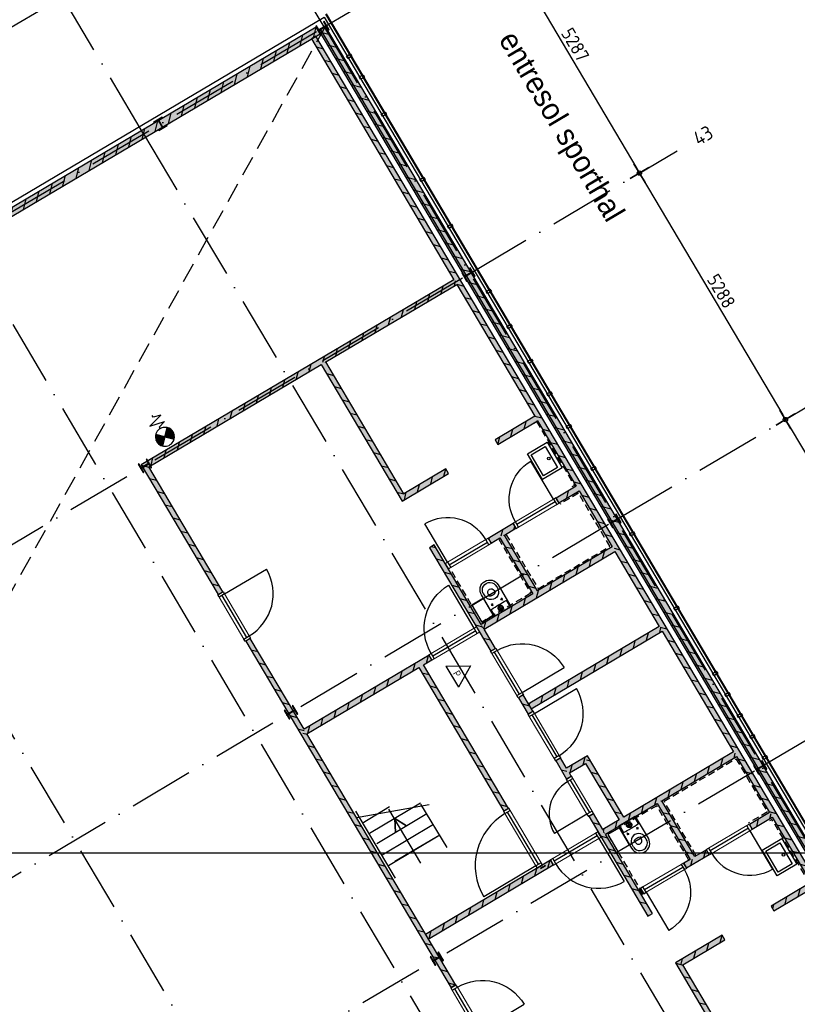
# Model space of a CAD drawing. Header units: millimetres. Extents: x 20872 to 297961, y -293704 to 213007.
# Tile 186 of 256: x 60603 to 74956, y 53544 to 71722. Entities that reach past the tile are written whole.
import ezdxf
from ezdxf.enums import TextEntityAlignment as Align
from ezdxf.xclip import XClip

# ---------------------------------------------------------------- set-up
doc = ezdxf.new("R2010")
doc.units = ezdxf.units.MM
doc.header["$LTSCALE"] = 100
doc.header["$XCLIPFRAME"] = 2
for name, pattern in [('ACAD_ISO10W100', [18, 12, -3, 0, -3]), ('HIDDEN', [9.525, 6.35, -3.175]), ('HIDDEN2', [0.1875, 0.125, -0.0625])]:
    doc.linetypes.add(name, pattern=pattern)
doc.layers.get('Defpoints').update_dxf_attribs({"color": 181})
for name, color, linetype in [('A--L$7--_stramien', 1, 'Continuous'), ('A--L20--_bovenbouw', 3, 'Continuous'), ('A--L30--_afbouw', 7, 'Continuous'), ('A--L65--_beveiligingsinstallaties', 8, 'Continuous'), ('A--L74', 1, 'Continuous'), ('A--L74--_vaste sanitaire voorzienin', 1, 'Continuous'), ('A--T$1A-afwerking', 8, 'Continuous'), ('A--T$7--_stramien', 7, 'Continuous'), ('BURO_lijnen_0.18', 1, 'Continuous'), ('BURO_lijnen_0.25', 2, 'Continuous'), ('HATCH', 8, 'Continuous'), ('teksten', 7, 'Continuous'), ('WIDE', 8, 'Continuous'), ('XREFS', 9, 'Continuous')]:
    doc.layers.add(name, color=color, linetype=linetype)
doc.styles.add('BRON standaard', font='isocp.shx')
doc.styles.add('BURO maatvoering', font='isocp.shx')
doc.styles.add('BURO standaard', font='isocp.shx')
doc.styles.add('JINX maatvoering', font='isocp.shx')
doc.styles.add('MAAR_stempel', font='LTe50146.ttf')
doc.dimstyles.new('JINX maatvoering 1-100', dxfattribs={"dimscale": 100, "dimtxt": 2.5, "dimasz": 1, "dimexe": 125, "dimexo": 0, "dimtad": 1, "dimdec": 0, "dimzin": 12, "dimdsep": 46, "dimtxsty": 'JINX maatvoering', "dimblk": 'BURO_maatvoeringssymbool_01', "dimcen": 2, "dimse1": 1, "dimse2": 1, "dimclrd": 1, "dimclrt": 7, "dimadec": 0, "dimazin": 0, "dimtfac": 1, "dimtdec": 0, "dimtix": 1, "dimtofl": 0, "dimtmove": 0, "dimatfit": 3, "dimldrblk": 'DOT', "dimfxl": 1, "dimtolj": 1, "dimtzin": 0, "dimarcsym": 0})

# ---------------------------------------------------------------- blocks, each defined once
blk = doc.blocks.new('Glasgevel alleen 1e en 2e')
at = {"color": 1}
for points in [[(51358, 70923), (79766, 22945), (130614, 22945), (130614, 97025)], [(51367, 70928), (79772, 22955), (130604, 22955), (130604, 97025)]]:
    blk.add_lwpolyline(points, dxfattribs=at)
for points in [[(51820, 70192), (51846, 70149), (51773, 70106), (51748, 70149)], [(52050, 69804), (52075, 69761), (52003, 69718), (51977, 69762)], [(52457, 69116), (52483, 69073), (52410, 69030), (52385, 69073)], [(53170, 67911), (53196, 67868), (53124, 67825), (53098, 67868)], [(53680, 67051), (53705, 67008), (53633, 66965), (53608, 67008)], [(54393, 65846), (54419, 65803), (54346, 65760), (54321, 65803)], [(54775, 65201), (54801, 65158), (54729, 65115), (54703, 65158)], [(55157, 64555), (55183, 64512), (55111, 64470), (55085, 64513)], [(55514, 63953), (55540, 63910), (55467, 63867), (55442, 63910)], [(55871, 63351), (55896, 63308), (55824, 63265), (55798, 63308)], [(56329, 62576), (56355, 62533), (56282, 62491), (56257, 62534)], [(57043, 61372), (57068, 61329), (56996, 61286), (56970, 61329)], [(57858, 59995), (57883, 59952), (57811, 59909), (57785, 59952)], [(58571, 58790), (58597, 58747), (58524, 58704), (58499, 58747)], [(58800, 58403), (58826, 58360), (58754, 58317), (58728, 58360)], [(59030, 58016), (59055, 57973), (58983, 57930), (58957, 57973)], [(59259, 57629), (59284, 57586), (59212, 57543), (59187, 57586)], [(59488, 57241), (59514, 57198), (59441, 57156), (59416, 57199)]]:
    blk.add_lwpolyline(points, close=True)
blk = doc.blocks.new('*U391')
at = {"layer": 'HATCH'}
h = blk.add_hatch(dxfattribs=at)
h.set_pattern_fill('ANSI32', color=256, scale=0.5, style=0)
h.set_pattern_definition([(45, (0, -90), (-3.3676, 3.3676), []), (45, (2.245, -90), (-3.3676, 3.3676), [])])
edge = h.paths.add_edge_path()
edge.add_line((90, -180), (90, -166))
edge.add_line((90, -166), (19.25, -166))
edge.add_arc((19.25, -151), 15, 180, 270, ccw=False)
edge.add_line((4.25, -151), (4.25, -29))
edge.add_arc((19.25, -29), 15, 90, 180, ccw=False)
edge.add_line((19.25, -14), (90, -14))
edge.add_line((90, -14), (90, 0))
edge.add_line((90, 0), (-90, 0))
edge.add_line((-90, 0), (-90, -14))
edge.add_line((-90, -14), (-19.25, -14))
edge.add_arc((-19.25, -29), 15, 0, 90, ccw=False)
edge.add_line((-4.25, -29), (-4.25, -151))
edge.add_arc((-19.25, -151), 15, -90, 0, ccw=False)
edge.add_line((-19.25, -166), (-90, -166))
edge.add_line((-90, -166), (-90, -180))
edge.add_line((-90, -180), (90, -180))
at = {"color": 0, "linetype": 'ByBlock'}
blk.add_lwpolyline([(90, -180), (90, -166), (19.25, -166, -0.41421356), (4.25, -151), (4.25, -29, -0.41421356), (19.25, -14), (90, -14), (90, 0), (-90, 0), (-90, -14), (-19.25, -14, -0.41421356), (-4.25, -29), (-4.25, -151, -0.41421356), (-19.25, -166), (-90, -166), (-90, -180)], format="xyb", close=True, dxfattribs=at)
blk = doc.blocks.new('BURO_onderaanzicht')
at = {"color": 7}
blk.add_line((-432, 0), (432, 0), dxfattribs=at)
blk = doc.blocks.new('74_toilet_01_P03_BV')
at = {"layer": 'A--L74', "ltscale": 2}
for p, q in [((-563, 0), (-563, -138)), ((-237, 0), (-563, 0)), ((-237, -139), (-237, 0)), ((-538, -470), (-538, -416)), ((-463, -416), (-463, -386)), ((-337, -416), (-337, -386)), ((-261, -460), (-261, -426))]:
    blk.add_line(p, q, dxfattribs=at)
blk.add_lwpolyline([(-575, 0, 0.414214), (-580, -5), (-580, -470, 1), (-220, -470), (-220, -5, 0.414214), (-225, 0)], format="xyb", close=True, dxfattribs=at)
for points in [[(-457, -75), (-341, -75)], [(-400, -125), (-405, -125), (-410, -124), (-415, -123), (-419, -121), (-424, -119), (-428, -117), (-432, -114), (-435, -111), (-439, -107), (-441, -103), (-444, -99), (-446, -95), (-448, -90), (-449, -85), (-450, -81), (-450, -75), (-450, -70), (-449, -65), (-448, -61), (-446, -56), (-444, -52), (-441, -47), (-439, -44), (-435, -40), (-432, -37), (-428, -34), (-424, -31), (-419, -29), (-415, -28), (-410, -26), (-405, -26), (-400, -25), (-395, -26), (-390, -26), (-385, -28), (-381, -29), (-376, -31), (-372, -34), (-368, -37), (-365, -40), (-361, -44), (-359, -47), (-356, -52), (-354, -56), (-352, -61), (-351, -65), (-350, -70), (-350, -75), (-350, -81), (-351, -85), (-352, -90), (-354, -95), (-356, -99), (-359, -103), (-361, -107), (-365, -111), (-368, -114), (-372, -117), (-376, -119), (-381, -121), (-385, -123), (-390, -124), (-395, -125), (-400, -125), (-400, -125)], [(-400, -113), (-404, -113), (-408, -112), (-411, -111), (-415, -110), (-418, -109), (-421, -107), (-424, -104), (-427, -102), (-429, -99), (-431, -96), (-433, -93), (-435, -90), (-436, -87), (-437, -83), (-438, -79), (-438, -75), (-438, -72), (-437, -68), (-436, -64), (-435, -61), (-433, -57), (-431, -54), (-429, -51), (-427, -49), (-424, -46), (-421, -44), (-418, -42), (-415, -41), (-411, -39), (-408, -38), (-404, -38), (-400, -38), (-396, -38), (-392, -38), (-389, -39), (-385, -41), (-382, -42), (-379, -44), (-376, -46), (-373, -49), (-371, -51), (-369, -54), (-367, -57), (-365, -61), (-364, -64), (-363, -68), (-362, -72), (-362, -75), (-362, -79), (-363, -83), (-364, -87), (-365, -90), (-367, -93), (-369, -96), (-371, -99), (-373, -102), (-376, -104), (-379, -107), (-382, -109), (-385, -110), (-389, -111), (-392, -112), (-396, -113), (-400, -113), (-400, -113)], [(-400, -8), (-400, -138)], [(-524, -211), (-478, -211)], [(-503, -235), (-503, -186)], [(-458, -372), (-444, -367), (-443, -367), (-440, -366), (-437, -365), (-433, -364), (-429, -363), (-424, -362), (-418, -361), (-411, -360), (-404, -359), (-397, -359), (-389, -359), (-381, -360), (-372, -361), (-363, -363), (-344, -368)], [(-277, -211), (-322, -211)], [(-298, -235), (-298, -186)]]:
    blk.add_lwpolyline(points, dxfattribs=at)
for centre in [(-503, -211), (-298, -211)]:
    blk.add_circle(centre, 10.6, dxfattribs=at)
for centre, radius, start, end in [((-558, -138), 5, 180, 266.1334), ((-392, 2316), 2464, 266.1334, 273.5051), ((-242, -139), 5, 273.5051, 0), ((-400, -421), 139, 357.8261, 178.1937), ((-400, -466), 139, 181.8063, 2.1739), ((-481, -384), 17.7, 353.873, 60.4152), ((-400, -416), 63.3, 180, 0), ((-319, -384), 17.7, 119.5848, 186.127)]:
    blk.add_arc(centre, radius, start, end, dxfattribs=at)
blk = doc.blocks.new('74_wast_550x425_01_P03_BV')
at = {"color": 1}
for points in [[(-275, -424), (-275, 0), (275, 0), (275, -424)], [(225, -374), (-225, -374), (-225, -72), (225, -72)]]:
    blk.add_lwpolyline(points, close=True, dxfattribs=at)
blk.add_circle((2, -130), 24.3, dxfattribs=at)
blk = doc.blocks.new('65_brandslanghas_01_P03_BV')
at = {"color": 1}
for p, q in [((0, 0), (-123, 122)), ((-120, 120), (-88, 152)), ((7, 7), (-117, 130)), ((-107, 107), (-45, 169)), ((19, 19), (-103, 141)), ((-95, 95), (-15, 174)), ((31, 31), (-88, 151)), ((-82, 82), (10, 175)), ((44, 44), (-72, 160)), ((-70, 70), (32, 172)), ((-58, 58), (52, 167)), ((56, 56), (-54, 166)), ((-45, 45), (70, 160)), ((69, 69), (-34, 172)), ((-33, 33), (86, 152)), ((-21, 21), (101, 143)), ((81, 81), (-13, 175)), ((-8, 8), (115, 132)), ((0, 0), (122, 122)), ((93, 93), (12, 175)), ((106, 106), (41, 170)), ((118, 118), (81, 155)), ((315, 140), (245, -140)), ((315, 140), (385, -140)), ((0, 0), (-123, -123)), ((-116, -133), (8, -8)), ((-52, -169), (-110, -110)), ((-103, -144), (20, -20)), ((-21, -175), (-98, -98)), ((-88, -153), (33, -33)), ((5, -176), (-85, -85)), ((28, -174), (-73, -73)), ((-71, -161), (45, -45)), ((48, -169), (-61, -61)), ((-53, -168), (58, -58)), ((66, -163), (-48, -48)), ((83, -155), (-36, -36)), ((-33, -173), (70, -70)), ((99, -146), (-24, -24)), ((113, -135), (-11, -11)), ((-11, -176), (82, -82)), ((0, 0), (122, -123)), ((14, -176), (95, -95)), ((43, -171), (107, -107)), ((84, -155), (119, -119)), ((210, 0), (175, 0)), ((245, -140), (210, 0)), ((385, -140), (420, 0)), ((420, 0), (455, 0))]:
    blk.add_line(p, q, dxfattribs=at)
at = {"color": 1, "ltscale": 2}
blk.add_lwpolyline([(-124, -125, 0.412892), (124, -125, -1.104742)], format="xyb", dxfattribs=at)
at = {"color": 1}
blk.add_arc((0, 0), 175, 314.9295, 226.2, dxfattribs=at)
blk = doc.blocks.new('65_handbrandblus_01_P03_BV')
at = {"color": 1, "lineweight": -2}
blk.add_line((0, 390), (225, 0), dxfattribs=at)
at = {"color": 1, "lineweight": -2, "ltscale": 2}
for points in [[(-225, 0), (0, 390)], [(-225, 0), (225, 0)]]:
    blk.add_lwpolyline(points, dxfattribs=at)
at = {"color": 2, "linetype": 'ByBlock', "lineweight": -2, "style": 'BURO standaard'}
blk.add_text('P', height=141, dxfattribs=at).set_placement((-50, 30))
blk = doc.blocks.new('AL_stramlab_01_P03_BV')
at = {"color": 4, "linetype": 'Continuous', "lineweight": -2, "style": 'BRON standaard'}
blk.add_attdef('LABEL', text='', height=350, dxfattribs=at).set_placement((0, 0), align=Align.MIDDLE_CENTER)
blk = doc.blocks.new('AB2_D_DV_MV_maatvoeringssymbool_01')
at = {"color": 1}
for p, q in [((0, -2), (0, 2)), ((-2, 0), (2, 0))]:
    blk.add_line(p, q, dxfattribs=at)
blk.add_circle((0, 0), 0.4, dxfattribs=at)
blk = doc.blocks.new('*D230')
at = {"layer": 'A--T$7--_stramien', "color": 1, "lineweight": -2, "transparency": 16777216}
blk.add_line((46417, 71188), (43257, 69317), dxfattribs=at)
at = {"layer": 'Defpoints', "color": 0, "transparency": 16777216}
for p in [(46230, 71701), (43171, 69267), (43394, 68891)]:
    blk.add_point(p, dxfattribs=at)
at = {"layer": 'A--T$7--_stramien', "color": 1, "lineweight": -2, "transparency": 16777216, "xscale": 100, "yscale": 100, "zscale": 100}
for p, rotation in [((46503, 71239), 30.63011522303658), ((43171, 69267), 210.6301152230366)]:
    blk.add_blockref('AB2_D_DV_MV_maatvoeringssymbool_01', p, dxfattribs=dict(at, rotation=rotation))
at = {"layer": 'A--T$7--_stramien', "color": 7, "transparency": 16777216, "insert": (44742, 70414), "char_height": 250, "attachment_point": 5, "rotation": 30.6301, "style": 'JINX maatvoering'}
blk.add_mtext('\\A1;3872', dxfattribs=at)
blk = doc.blocks.new('_Dot')
at = {"color": 0, "linetype": 'ByBlock', "lineweight": -2}
blk.add_line((-0.5, 0), (-1, 0), dxfattribs=at)
at = {"color": 0, "linetype": 'ByBlock', "const_width": 0.5}
blk.add_lwpolyline([(-0.25, 0, 1), (0.25, 0, 1)], format="xyb", close=True, dxfattribs=at)
blk = doc.blocks.new('BURO_maatvoeringssymbool_01')
at = {"color": 1}
for p, q in [((0, -2), (0, 2)), ((-2, 0), (2, 0))]:
    blk.add_line(p, q, dxfattribs=at)
blk.add_circle((0, 0), 0.4, dxfattribs=at)
blk = doc.blocks.new('*D234')
at = {"layer": 'A--T$7--_stramien', "color": 1, "lineweight": -2, "transparency": 16777216}
blk.add_line((54510, 72451), (57102, 68074), dxfattribs=at)
at = {"layer": 'Defpoints', "color": 0, "transparency": 16777216}
for p in [(56088, 73501), (58782, 68952), (57153, 67988)]:
    blk.add_point(p, dxfattribs=at)
at = {"layer": 'A--T$7--_stramien', "color": 1, "lineweight": -2, "transparency": 16777216, "xscale": 100, "yscale": 100, "zscale": 100}
for p, rotation in [((54459, 72537), 120.6301152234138), ((57153, 67988), 300.6301152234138)]:
    blk.add_blockref('AB2_D_DV_MV_maatvoeringssymbool_01', p, dxfattribs=dict(at, rotation=rotation))
at = {"layer": 'A--T$7--_stramien', "color": 7, "transparency": 16777216, "insert": (55968, 70358), "char_height": 250, "attachment_point": 5, "rotation": 300.6301, "style": 'JINX maatvoering'}
blk.add_mtext('\\A1;5287', dxfattribs=at)
blk = doc.blocks.new('*D235')
at = {"layer": 'A--T$7--_stramien', "color": 1, "lineweight": -2, "transparency": 16777216}
blk.add_line((57204, 67902), (59796, 63524), dxfattribs=at)
at = {"layer": 'Defpoints', "color": 0, "transparency": 16777216}
for p in [(58782, 68952), (59847, 63438), (57650, 62137)]:
    blk.add_point(p, dxfattribs=at)
at = {"layer": 'A--T$7--_stramien', "color": 1, "lineweight": -2, "transparency": 16777216, "xscale": 100, "yscale": 100, "zscale": 100}
for p, rotation in [((57153, 67988), 120.6301152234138), ((59847, 63438), 300.6301152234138)]:
    blk.add_blockref('AB2_D_DV_MV_maatvoeringssymbool_01', p, dxfattribs=dict(at, rotation=rotation))
at = {"layer": 'A--T$7--_stramien', "color": 7, "transparency": 16777216, "insert": (58662, 65808), "char_height": 250, "attachment_point": 5, "rotation": 300.6301, "style": 'JINX maatvoering'}
blk.add_mtext('\\A1;5288', dxfattribs=at)
blk = doc.blocks.new('*D236')
at = {"layer": 'A--T$7--_stramien', "color": 1, "lineweight": -2, "transparency": 16777216}
blk.add_line((59898, 63352), (62491, 58974), dxfattribs=at)
at = {"layer": 'Defpoints', "color": 0, "transparency": 16777216}
for p in [(57650, 62137), (62542, 58887), (60344, 57586)]:
    blk.add_point(p, dxfattribs=at)
at = {"layer": 'A--T$7--_stramien', "color": 1, "lineweight": -2, "transparency": 16777216, "xscale": 100, "yscale": 100, "zscale": 100}
for p, rotation in [((59847, 63438), 120.6301152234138), ((62542, 58887), 300.6301152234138)]:
    blk.add_blockref('AB2_D_DV_MV_maatvoeringssymbool_01', p, dxfattribs=dict(at, rotation=rotation))
at = {"layer": 'A--T$7--_stramien', "color": 7, "transparency": 16777216, "insert": (61356, 61258), "char_height": 250, "attachment_point": 5, "rotation": 300.6301, "style": 'JINX maatvoering'}
blk.add_mtext('\\A1;5288', dxfattribs=at)
blk = doc.blocks.new('stramienlijnen_1')
at = {"layer": 'A--L$7--_stramien', "color": 1, "linetype": 'ACAD_ISO10W100', "lineweight": -3}
for p, q in [((51330.8, 70684.8), (49065.5, 74510.5)), ((51330.8, 70684.8), (55156.5, 72950)), ((47999, 68712), (45733.8, 72537.7)), ((34672, 60821), (51330.8, 70684.8)), ((51330.8, 70684.8), (79684.1, 22799.4)), ((47999, 68712), (76352.4, 20826.6)), ((54024.5, 66135.4), (57850.2, 68400.7)), ((44667.3, 66739.2), (73020.6, 18853.8)), ((37365.7, 56271.6), (54024.5, 66135.4)), ((41335.5, 64766.5), (69688.8, 16881.1)), ((56718.7, 61585.2), (60544.4, 63850.5)), ((40059.9, 51721.4), (56718.7, 61585.2)), ((59412.9, 57035.1), (63238.6, 59300.3)), ((42754.1, 47171.3), (59412.9, 57035.1))]:
    blk.add_line(p, q, dxfattribs=at)
at = {"layer": 'Defpoints'}
blk.add_lwpolyline([(34736.5, 60859.2), (70727.2, 75), (164884.5, 75), (164884.5, 96950), (130834.5, 96950), (130834.5, 22725), (79641, 22725), (51266.3, 70646.6)], dxfattribs=at)
at = {"layer": 'A--T$7--_stramien', "color": 7, "linetype": 'Continuous', "lineweight": -3}
ref = blk.add_blockref('AL_stramlab_01_P03_BV', (58326.9, 68682.9), dxfattribs=dict(at, xscale=75, yscale=75, zscale=75, rotation=30.63011522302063))
ref.add_attrib('LABEL', '43', dxfattribs={"layer": '0', "color": 4, "linetype": 'Continuous', "lineweight": -2, "height": 262.5, "rotation": 30.63012, "style": 'BURO maatvoering'}).set_placement((58326.9, 68682.9), align=Align.MIDDLE_CENTER)
at = {"layer": 'A--T$7--_stramien', "color": 7}
for base, p1, p2, angle, picture, middle in [((57153.2, 67987.9), (56087.8, 73501.4), (58781.5, 68952), 300.63012, '*D234', (55967.7, 70358.1)), ((43171.4, 69266.5), (46230.1, 71700.8), (43394, 68890.7), 30.63012, '*D230', (44741.8, 70414.3)), ((59847.4, 63437.7), (58781.5, 68952), (57650, 62136.6), 300.63012, '*D235', (58661.6, 65808.3)), ((62541.6, 58887.5), (57650, 62136.6), (60344.2, 57586.4), 300.63012, '*D236', (61355.9, 61258.1))]:
    dim = blk.add_linear_dim(base=base, p1=p1, p2=p2, angle=angle, dimstyle='JINX maatvoering 1-100', dxfattribs=at)
    dim.commit()
    dim.dimension.update_dxf_attribs({"geometry": picture, "text_midpoint": middle})
blk = doc.blocks.new('2015-11-16 111 tussenverdieping bestaand')
at = {"layer": 'A--L20--_bovenbouw', "linetype": 'Continuous', "lineweight": -3}
for points in [[(34758, 60952), (34829, 60832), (34893, 60869), (34979, 60920), (51096, 70464), (51182, 70514), (51259, 70560), (51188, 70681)], [(62126, 52502), (51355, 70693), (51235, 70622), (62006, 52430)], [(60365, 54858), (60369, 54802), (61810, 52369), (61947, 52334), (51182, 70514), (51096, 70464), (53728, 66019), (53775, 65988), (53779, 65933), (55220, 63498), (55267, 63468), (55271, 63412), (55986, 62205), (56033, 62175), (56037, 62119), (56648, 61086), (56695, 61056), (56699, 61000), (57518, 59617), (57565, 59587), (57569, 59531), (58890, 57300), (58937, 57270), (58941, 57214), (59552, 56182), (59599, 56151), (59603, 56096), (60318, 54888)], [(51363, 64502), (53779, 65933), (53775, 65988), (53728, 66019), (47957, 62601), (48094, 62566), (51277, 64451), (51308, 64498)], [(51308, 64498), (51277, 64451), (52770, 61931), (52805, 62068), (51363, 64502)], [(54537, 62978), (55271, 63412), (55267, 63468), (55220, 63498), (54486, 63064)], [(48094, 62566), (47957, 62601), (49375, 60206), (49461, 60257)], [(52770, 61931), (53630, 62441), (53579, 62527), (52805, 62068)], [(55614, 61985), (55665, 61899), (56037, 62119), (56033, 62175), (55986, 62205)], [(54362, 61244), (54413, 61157), (54575, 61253), (54605, 61300), (54661, 61304), (54873, 61430), (54823, 61516)], [(54605, 61300), (54575, 61253), (55186, 60221), (55242, 60225), (55272, 60272), (54661, 61304)], [(54284, 59570), (54237, 59600), (54233, 59656), (53365, 61122), (53279, 61071), (54410, 59161), (54496, 59212)], [(56699, 61000), (56695, 61056), (56648, 61086), (55272, 60272), (55242, 60225), (55186, 60221), (54233, 59656), (54284, 59570)], [(53568, 60773), (53619, 60687), (53622, 60689), (53571, 60775)], [(54233, 59656), (54233, 59656), (54237, 59600), (54284, 59570), (54284, 59570)], [(57565, 59587), (57518, 59617), (55100, 58185), (55151, 58099), (57569, 59531)], [(49970, 59397), (49884, 59346), (50903, 57626), (50967, 57664), (50963, 57720)], [(53319, 58999), (53268, 59085), (50963, 57720), (50967, 57664), (51014, 57634), (53079, 58857), (53109, 58904), (53165, 58908)], [(54734, 56258), (53165, 58908), (53109, 58904), (53079, 58857), (54648, 56207)], [(55005, 58352), (54919, 58301), (55097, 58000), (55183, 58051)], [(51014, 57634), (50967, 57664), (50903, 57626), (53674, 52946), (53760, 52997)], [(56832, 56052), (56776, 56048), (56475, 55870), (56526, 55784), (57479, 56349), (57509, 56396), (57565, 56399), (58941, 57214), (58937, 57270), (58890, 57300), (56862, 56099)], [(55693, 57191), (55607, 57140), (55808, 56800), (55894, 56851), (55858, 56912), (55811, 56942), (55807, 56998)], [(56194, 57227), (55807, 56998), (55811, 56942), (55858, 56912), (56159, 57090)], [(56159, 57090), (56776, 56048), (56832, 56052), (56862, 56099), (56194, 57227)], [(57509, 56396), (57479, 56349), (58090, 55316), (58146, 55320), (58176, 55367), (57565, 56399)], [(59232, 55875), (59603, 56096), (59599, 56151), (59552, 56182), (59181, 55962)], [(57307, 54268), (57393, 54319), (56526, 55784), (56479, 55814), (56475, 55870), (56301, 56163), (56215, 56112)], [(56475, 55870), (56475, 55870), (56479, 55814), (56526, 55784), (56526, 55784)], [(58389, 55493), (58176, 55367), (58146, 55320), (58090, 55316), (57969, 55244), (58020, 55158), (58440, 55407)], [(53202, 53933), (53253, 53846), (55562, 55214), (55511, 55300)], [(55417, 55197), (55414, 55202), (55328, 55152), (55331, 55146)], [(57228, 54689), (57177, 54775), (57134, 54750), (57185, 54664)], [(60365, 54858), (60318, 54888), (59584, 54454), (59635, 54368), (60369, 54802)], [(58677, 53917), (57817, 53407), (57954, 53372), (58728, 53831)], [(57817, 53407), (59309, 50888), (59364, 50892), (59395, 50939), (57954, 53372)]]:
    blk.add_hatch(color=60, dxfattribs=at).paths.add_polyline_path(points, flags=0)
h = blk.add_hatch(dxfattribs=at)
h.set_pattern_fill('_U', color=1, scale=200, angle=75.6301, style=0, pattern_type=0)
h.set_pattern_definition([(75.6301, (34829.2, 60831.82), (-193.7427, 49.6362), [])])
h.paths.add_polyline_path([(34758, 60952), (34829, 60832), (51259, 70560), (51188, 70681)], flags=0)
h = blk.add_hatch(dxfattribs=at)
h.set_pattern_fill('_U', color=1, scale=200, angle=165.6301, style=0, pattern_type=0)
h.set_pattern_definition([(165.6301, (62126.43, 52501.78), (-49.6362, -193.7427), [])])
h.paths.add_polyline_path([(62126, 52502), (51355, 70693), (51235, 70622), (62006, 52430)], flags=0)
h = blk.add_hatch(dxfattribs=at)
h.set_pattern_fill('_U', color=1, scale=200, angle=-14.3699, style=0, pattern_type=0)
h.set_pattern_definition([(345.6301, (51060.34, 70523.75), (49.6362, 193.7427), [])])
h.paths.add_polyline_path([(51182, 70514), (51096, 70464), (53728, 66019), (53775, 65988), (53779, 65933), (55220, 63498), (55267, 63468), (55271, 63412), (55986, 62205), (56033, 62175), (56037, 62119), (56648, 61086), (56695, 61056), (56699, 61000), (57518, 59617), (57565, 59587), (57569, 59531), (58890, 57300), (58937, 57270), (58941, 57214), (59552, 56182), (59599, 56151), (59603, 56096), (60318, 54888), (60365, 54858), (60369, 54802), (61810, 52369), (61947, 52334)], flags=0)
h = blk.add_hatch(dxfattribs=at)
h.set_pattern_fill('_U', color=1, scale=200, angle=-104.3699, style=0, pattern_type=0)
h.set_pattern_definition([(255.63, (53770.9, 66044.08), (193.743, -49.636), [])])
h.paths.add_polyline_path([(51363, 64502), (53779, 65933), (53775, 65988), (53728, 66019), (47957, 62601), (48094, 62566), (51277, 64451), (51308, 64498)], flags=0)
h = blk.add_hatch(dxfattribs=at)
h.set_pattern_fill('_U', color=1, scale=200, angle=-14.3699, style=0, pattern_type=0)
h.set_pattern_definition([(345.63, (51251.9, 64494.46), (49.636, 193.743), [])])
h.paths.add_polyline_path([(51308, 64498), (51277, 64451), (52770, 61931), (52805, 62068), (51363, 64502)], flags=0)
h = blk.add_hatch(dxfattribs=at)
h.set_pattern_fill('_U', color=1, scale=200, angle=75.6301, style=0, pattern_type=0)
h.set_pattern_definition([(75.63, (54537.2, 62977.66), (-193.743, 49.636), [])])
h.paths.add_polyline_path([(54537, 62978), (55271, 63412), (55267, 63468), (55220, 63498), (54486, 63064)], flags=0)
h = blk.add_hatch(dxfattribs=at)
h.set_pattern_fill('_U', color=1, scale=200, angle=-14.3699, style=0, pattern_type=0)
h.set_pattern_definition([(345.63, (47982.1, 62558.38), (49.636, 193.743), [])])
h.paths.add_polyline_path([(48094, 62566), (47957, 62601), (49375, 60206), (49461, 60257)], flags=0)
h.paths.add_polyline_path([(49970, 59397), (49884, 59346), (50903, 57626), (50967, 57664), (50963, 57720)], flags=0)
h = blk.add_hatch(dxfattribs=at)
h.set_pattern_fill('_U', color=1, scale=200, angle=75.6301, style=0, pattern_type=0)
h.set_pattern_definition([(75.63, (52812.71, 61956.58), (-193.743, 49.636), [])])
h.paths.add_polyline_path([(52770, 61931), (53630, 62441), (53579, 62527), (52805, 62068)], flags=0)
h = blk.add_hatch(dxfattribs=at)
h.set_pattern_fill('_U', color=1, scale=200, angle=75.6301, style=0, pattern_type=0)
h.set_pattern_definition([(75.63, (53618.97, 60687.26), (-193.743, 49.636), [])])
h.paths.add_polyline_path([(53568, 60773), (53619, 60687), (53622, 60689), (53571, 60775)], flags=0)
h.paths.add_polyline_path([(54362, 61244), (54413, 61157), (54575, 61253), (54605, 61300), (54661, 61304), (54873, 61430), (54823, 61516)], flags=0)
h.paths.add_polyline_path([(55614, 61985), (55665, 61899), (56037, 62119), (56033, 62175), (55986, 62205)], flags=0)
h = blk.add_hatch(dxfattribs=at)
h.set_pattern_fill('_U', color=1, scale=200, angle=-14.3699, style=0, pattern_type=0)
h.set_pattern_definition([(345.63, (54549.38, 61296.27), (49.636, 193.743), [])])
h.paths.add_polyline_path([(54605, 61300), (54575, 61253), (55186, 60221), (55242, 60225), (55272, 60272), (54661, 61304)], flags=0)
h = blk.add_hatch(dxfattribs=at)
h.set_pattern_fill('_U', color=1, scale=200, angle=-14.3699, style=0, pattern_type=0)
h.set_pattern_definition([(345.63, (53279.18, 61070.64), (49.636, 193.7427), [])])
h.paths.add_polyline_path([(57307, 54268), (57393, 54319), (56526, 55784), (56479, 55814), (56475, 55870), (56301, 56163), (56215, 56112)], flags=0)
h.paths.add_polyline_path([(54284, 59570), (54237, 59600), (54233, 59656), (53365, 61122), (53279, 61071), (54410, 59161), (54496, 59212)], flags=0)
h.paths.add_polyline_path([(55005, 58352), (54919, 58301), (55097, 58000), (55183, 58051)], flags=0)
h.paths.add_polyline_path([(55693, 57191), (55607, 57140), (55808, 56800), (55894, 56851), (55858, 56912), (55811, 56942), (55807, 56998)], flags=0)
h = blk.add_hatch(dxfattribs=at)
h.set_pattern_fill('_U', color=1, scale=200, angle=75.6301, style=0, pattern_type=0)
h.set_pattern_definition([(75.63, (54281.31, 59568.64), (-193.743, 49.636), [])])
h.paths.add_polyline_path([(56699, 61000), (56695, 61056), (56648, 61086), (55272, 60272), (55242, 60225), (55186, 60221), (54233, 59656), (54284, 59570)], flags=0)
h = blk.add_hatch(dxfattribs=at)
h.set_pattern_fill('_U', color=1, scale=200, angle=-104.3699, style=0, pattern_type=0)
h.set_pattern_definition([(255.63, (54230.36, 59654.7), (193.743, -49.636), [])])
h.paths.add_polyline_path([(54233, 59656), (54233, 59656), (54237, 59600), (54284, 59570), (54284, 59570)], flags=0)
h.paths.add_polyline_path([(53319, 58999), (53268, 59085), (50963, 57720), (50967, 57664), (51014, 57634), (53079, 58857), (53109, 58904), (53165, 58908)], flags=0)
h = blk.add_hatch(dxfattribs=at)
h.set_pattern_fill('_U', color=1, scale=200, angle=-104.3699, style=0, pattern_type=0)
h.set_pattern_definition([(255.63, (57561.31, 59642.53), (193.743, -49.636), [])])
h.paths.add_polyline_path([(57565, 59587), (57518, 59617), (55100, 58185), (55151, 58099), (57569, 59531)], flags=0)
h = blk.add_hatch(dxfattribs=at)
h.set_pattern_fill('_U', color=1, scale=200, angle=165.6301, style=0, pattern_type=0)
h.set_pattern_definition([(165.63, (54734.47, 56257.54), (-49.636, -193.743), [])])
h.paths.add_polyline_path([(54734, 56258), (53165, 58908), (53109, 58904), (53079, 58857), (54648, 56207)], flags=0)
h = blk.add_hatch(dxfattribs=at)
h.set_pattern_fill('_U', color=1, scale=200, angle=-14.3699, style=0, pattern_type=0)
h.set_pattern_definition([(345.6301, (50902.52, 57626.14), (49.636, 193.7427), [])])
h.paths.add_polyline_path([(51014, 57634), (50967, 57664), (50903, 57626), (53674, 52946), (53760, 52997)], flags=0)
h.paths.add_polyline_path([(54269, 52137), (54183, 52086), (56039, 48952), (56094, 48956), (56125, 49003)], flags=0)
h = blk.add_hatch(dxfattribs=at)
h.set_pattern_fill('_U', color=1, scale=200, angle=-104.3699, style=0, pattern_type=0)
h.set_pattern_definition([(255.63, (58933.1, 57325.76), (193.743, -49.636), [])])
h.paths.add_polyline_path([(56832, 56052), (56776, 56048), (56475, 55870), (56526, 55784), (57479, 56349), (57509, 56396), (57565, 56399), (58941, 57214), (58937, 57270), (58890, 57300), (56862, 56099)], flags=0)
h = blk.add_hatch(dxfattribs=at)
h.set_pattern_fill('_U', color=1, scale=200, angle=-104.3699, style=0, pattern_type=0)
h.set_pattern_definition([(255.63, (56151.01, 57201.81), (193.74, -49.64), [])])
h.paths.add_polyline_path([(56194, 57227), (55807, 56998), (55811, 56942), (55858, 56912), (56159, 57090)], flags=0)
h = blk.add_hatch(dxfattribs=at)
h.set_pattern_fill('_U', color=1, scale=200, angle=-14.3699, style=0, pattern_type=0)
h.set_pattern_definition([(345.63, (56133.46, 57133.31), (49.636, 193.743), [])])
h.paths.add_polyline_path([(56159, 57090), (56776, 56048), (56832, 56052), (56862, 56099), (56194, 57227)], flags=0)
h = blk.add_hatch(dxfattribs=at)
h.set_pattern_fill('_U', color=1, scale=200, angle=-14.3699, style=0, pattern_type=0)
h.set_pattern_definition([(345.63, (57453.5, 56391.57), (49.636, 193.743), [])])
h.paths.add_polyline_path([(57509, 56396), (57479, 56349), (58090, 55316), (58146, 55320), (58176, 55367), (57565, 56399)], flags=0)
h = blk.add_hatch(dxfattribs=at)
h.set_pattern_fill('_U', color=1, scale=200, angle=-104.3699, style=0, pattern_type=0)
h.set_pattern_definition([(255.63, (59595.43, 56207.14), (193.743, -49.636), [])])
h.paths.add_polyline_path([(57228, 54689), (57177, 54775), (57134, 54750), (57185, 54664)], flags=0)
h.paths.add_polyline_path([(59181, 55962), (59232, 55875), (59603, 56096), (59599, 56151), (59552, 56182)], flags=0)
h.paths.add_polyline_path([(58176, 55367), (58146, 55320), (58090, 55316), (57969, 55244), (58020, 55158), (58440, 55407), (58389, 55493)], flags=0)
h = blk.add_hatch(dxfattribs=at)
h.set_pattern_fill('_U', color=1, scale=200, angle=-104.3699, style=0, pattern_type=0)
h.set_pattern_definition([(255.63, (56472.13, 55868.6), (193.743, -49.636), [])])
h.paths.add_polyline_path([(56475, 55870), (56475, 55870), (56479, 55814), (56526, 55784), (56526, 55784)], flags=0)
h.paths.add_polyline_path([(53202, 53933), (53253, 53846), (55562, 55214), (55511, 55300)], flags=0)
h = blk.add_hatch(dxfattribs=at)
h.set_pattern_fill('_U', color=1, scale=200, angle=165.6301, style=0, pattern_type=0)
h.set_pattern_definition([(165.63, (55416.92, 55197.32), (-49.64, -193.74), [])])
h.paths.add_polyline_path([(55417, 55197), (55414, 55202), (55328, 55152), (55331, 55146)], flags=0)
h = blk.add_hatch(dxfattribs=at)
h.set_pattern_fill('_U', color=1, scale=200, angle=-104.3699, style=0, pattern_type=0)
h.set_pattern_definition([(255.63, (60361.2, 54913.85), (193.743, -49.636), [])])
h.paths.add_polyline_path([(60365, 54858), (60318, 54888), (59584, 54454), (59635, 54368), (60369, 54802)], flags=0)
h = blk.add_hatch(dxfattribs=at)
h.set_pattern_fill('_U', color=1, scale=200, angle=-104.3699, style=0, pattern_type=0)
h.set_pattern_definition([(255.63, (58677.2, 53916.74), (193.743, -49.636), [])])
h.paths.add_polyline_path([(58677, 53917), (57817, 53407), (57954, 53372), (58728, 53831)], flags=0)
h = blk.add_hatch(dxfattribs=at)
h.set_pattern_fill('_U', color=1, scale=200, angle=-14.3699, style=0, pattern_type=0)
h.set_pattern_definition([(345.63, (57842.2, 53364.22), (49.636, 193.743), [])])
h.paths.add_polyline_path([(57817, 53407), (59309, 50888), (59364, 50892), (59395, 50939), (57954, 53372)], flags=0)
at = {"layer": 'A--L20--_bovenbouw', "color": 3, "linetype": 'Continuous', "lineweight": -3}
for p, q in [((51188, 70681), (34758, 60952)), ((34829, 60832), (51259, 70560)), ((51259, 70560), (51188, 70681)), ((51355, 70693), (51235, 70622)), ((51235, 70622), (62006, 52430)), ((62126, 52502), (51355, 70693))]:
    blk.add_line(p, q, dxfattribs=at)
at = {"layer": 'A--L20--_bovenbouw', "color": 2, "linetype": 'Continuous', "lineweight": -3}
for p, q in [((51182, 70514), (51096, 70464)), ((51096, 70464), (53728, 66019)), ((61947, 52334), (51182, 70514)), ((53728, 66019), (47957, 62601)), ((51363, 64502), (53779, 65933)), ((53779, 65933), (55220, 63498)), ((48094, 62566), (51277, 64451)), ((51277, 64451), (52770, 61931)), ((52805, 62068), (51363, 64502)), ((55220, 63498), (54486, 63064)), ((54537, 62978), (55271, 63412)), ((55271, 63412), (55986, 62205)), ((54486, 63064), (54537, 62978)), ((47957, 62601), (49375, 60206)), ((49461, 60257), (48094, 62566)), ((52770, 61931), (53630, 62441)), ((53579, 62527), (52805, 62068)), ((53630, 62441), (53579, 62527)), ((55986, 62205), (55614, 61985)), ((55665, 61899), (56037, 62119)), ((56037, 62119), (56648, 61086)), ((55614, 61985), (55665, 61899)), ((54823, 61516), (54362, 61244)), ((54873, 61430), (54823, 61516)), ((54661, 61304), (54873, 61430)), ((55272, 60272), (54661, 61304)), ((53365, 61122), (53279, 61071)), ((54233, 59656), (53365, 61122)), ((54362, 61244), (54413, 61157)), ((54413, 61157), (54575, 61253)), ((54575, 61253), (55186, 60221)), ((56648, 61086), (55272, 60272)), ((53279, 61071), (54410, 59161)), ((54284, 59570), (56699, 61000)), ((56699, 61000), (57518, 59617)), ((53571, 60775), (53568, 60773)), ((53568, 60773), (53619, 60687)), ((53622, 60689), (53571, 60775)), ((53619, 60687), (53622, 60689)), ((49375, 60206), (49461, 60257)), ((55186, 60221), (54233, 59656)), ((54233, 59656), (54233, 59656)), ((54496, 59212), (54284, 59570)), ((54284, 59570), (54284, 59570)), ((57518, 59617), (55100, 58185)), ((55151, 58099), (57569, 59531)), ((57569, 59531), (58890, 57300)), ((49970, 59397), (49884, 59346)), ((49884, 59346), (50903, 57626)), ((50963, 57720), (49970, 59397)), ((53268, 59085), (50963, 57720)), ((53319, 58999), (53268, 59085)), ((54410, 59161), (54496, 59212)), ((53165, 58908), (53319, 58999)), ((54734, 56258), (53165, 58908)), ((51014, 57634), (53079, 58857)), ((53079, 58857), (54648, 56207)), ((55005, 58352), (54919, 58301)), ((54919, 58301), (55097, 58000)), ((55183, 58051), (55005, 58352)), ((55100, 58185), (55151, 58099)), ((55097, 58000), (55183, 58051)), ((50903, 57626), (53674, 52946)), ((53760, 52997), (51014, 57634)), ((58890, 57300), (56862, 56099)), ((55693, 57191), (55607, 57140)), ((55607, 57140), (55808, 56800)), ((55807, 56998), (55693, 57191)), ((56194, 57227), (55807, 56998)), ((55858, 56912), (56159, 57090)), ((56159, 57090), (56776, 56048)), ((56862, 56099), (56194, 57227)), ((57565, 56399), (58941, 57214)), ((58941, 57214), (59552, 56182)), ((55894, 56851), (55858, 56912)), ((55808, 56800), (55894, 56851)), ((58176, 55367), (57565, 56399)), ((54648, 56207), (54734, 56258)), ((56526, 55784), (57479, 56349)), ((57479, 56349), (58090, 55316)), ((59552, 56182), (59181, 55962)), ((56301, 56163), (56215, 56112)), ((56215, 56112), (57307, 54268)), ((56475, 55870), (56301, 56163)), ((56776, 56048), (56475, 55870)), ((59232, 55875), (59603, 56096)), ((59603, 56096), (60318, 54888)), ((56475, 55870), (56475, 55870)), ((59181, 55962), (59232, 55875)), ((57393, 54319), (56526, 55784)), ((56526, 55784), (56526, 55784)), ((58389, 55493), (58176, 55367)), ((58440, 55407), (58389, 55493)), ((55511, 55300), (53202, 53933)), ((55562, 55214), (55511, 55300)), ((58090, 55316), (57969, 55244)), ((58020, 55158), (58440, 55407)), ((53253, 53846), (55562, 55214)), ((55414, 55202), (55328, 55152)), ((55328, 55152), (55331, 55146)), ((55331, 55146), (55417, 55197)), ((55417, 55197), (55414, 55202)), ((57969, 55244), (58020, 55158)), ((57177, 54775), (57134, 54750)), ((57134, 54750), (57185, 54664)), ((57228, 54689), (57177, 54775)), ((60318, 54888), (59584, 54454)), ((59635, 54368), (60369, 54802)), ((57185, 54664), (57228, 54689)), ((59584, 54454), (59635, 54368)), ((57307, 54268), (57393, 54319)), ((53202, 53933), (53253, 53846)), ((58677, 53917), (57817, 53407)), ((57954, 53372), (58728, 53831)), ((58728, 53831), (58677, 53917)), ((57817, 53407), (59309, 50888)), ((59395, 50939), (57954, 53372)), ((53674, 52946), (53760, 52997))]:
    blk.add_line(p, q, dxfattribs=at)
at = {"layer": 'A--L30--_afbouw', "color": 1, "linetype": 'Continuous', "lineweight": -3}
for p, q in [((55568, 61965), (55150, 62671)), ((53610, 60806), (53192, 61512)), ((49492, 60218), (50267, 60676)), ((54100, 59586), (53631, 60378)), ((54986, 58399), (55760, 58857)), ((55215, 58012), (55989, 58470)), ((56184, 56151), (55582, 55795)), ((59192, 55844), (59610, 55138)), ((59192, 55844), (59610, 55138)), ((56400, 55702), (56869, 54910)), ((55241, 55198), (54277, 54627)), ((57275, 54709), (57693, 54003)), ((54250, 52183), (55024, 52642))]:
    blk.add_line(p, q, dxfattribs=at)
at = {"layer": 'A--L30--_afbouw', "color": 2, "linetype": 'Continuous', "lineweight": -3}
for p, q in [((55611, 61991), (55568, 61965)), ((55669, 61893), (55611, 61991)), ((55568, 61965), (55626, 61867)), ((55626, 61867), (55669, 61893)), ((54862, 61548), (54819, 61522)), ((54819, 61522), (54877, 61424)), ((54920, 61450), (54862, 61548)), ((54877, 61424), (54920, 61450)), ((54316, 61224), (54359, 61250)), ((54374, 61126), (54316, 61224)), ((54359, 61250), (54417, 61151)), ((54417, 61151), (54374, 61126)), ((53567, 60781), (53610, 60806)), ((53625, 60683), (53567, 60781)), ((53610, 60806), (53668, 60708)), ((53668, 60708), (53625, 60683)), ((49369, 60203), (49467, 60261)), ((49394, 60159), (49369, 60203)), ((49492, 60218), (49394, 60159)), ((49467, 60261), (49492, 60218)), ((49853, 59385), (49951, 59443)), ((49951, 59443), (49976, 59400)), ((54100, 59586), (54143, 59611)), ((54158, 59488), (54100, 59586)), ((54143, 59611), (54201, 59513)), ((54201, 59513), (54158, 59488)), ((49878, 59342), (49853, 59385)), ((49976, 59400), (49878, 59342)), ((53265, 59091), (53308, 59116)), ((53323, 58993), (53265, 59091)), ((53308, 59116), (53366, 59018)), ((54404, 59158), (54502, 59216)), ((54429, 59115), (54404, 59158)), ((54527, 59173), (54429, 59115)), ((54502, 59216), (54527, 59173)), ((53366, 59018), (53323, 58993)), ((54888, 58340), (54986, 58399)), ((55011, 58356), (54913, 58297)), ((54986, 58399), (55011, 58356)), ((54913, 58297), (54888, 58340)), ((55189, 58055), (55091, 57997)), ((55091, 57997), (55117, 57954)), ((55117, 57954), (55215, 58012)), ((55215, 58012), (55189, 58055)), ((55673, 57237), (55575, 57179)), ((55575, 57179), (55601, 57136)), ((55601, 57136), (55699, 57194)), ((55699, 57194), (55673, 57237)), ((55900, 56855), (55802, 56797)), ((55802, 56797), (55827, 56754)), ((55827, 56754), (55925, 56812)), ((55925, 56812), (55900, 56855)), ((54743, 56263), (54645, 56205)), ((54645, 56205), (54670, 56161)), ((54670, 56161), (54768, 56220)), ((54768, 56220), (54743, 56263)), ((56282, 56209), (56184, 56151)), ((56307, 56166), (56282, 56209)), ((56184, 56151), (56209, 56108)), ((56209, 56108), (56307, 56166)), ((56385, 55825), (56342, 55800)), ((56443, 55727), (56385, 55825)), ((59134, 55942), (59177, 55968)), ((59134, 55942), (59177, 55968)), ((59192, 55844), (59134, 55942)), ((59192, 55844), (59134, 55942)), ((59177, 55968), (59235, 55869)), ((59177, 55968), (59235, 55869)), ((59235, 55869), (59192, 55844)), ((59235, 55869), (59192, 55844)), ((56342, 55800), (56400, 55702)), ((56400, 55702), (56443, 55727)), ((58385, 55499), (58428, 55524)), ((58385, 55499), (58428, 55524)), ((58444, 55401), (58385, 55499)), ((58444, 55401), (58385, 55499)), ((58428, 55524), (58487, 55426)), ((58428, 55524), (58487, 55426)), ((55551, 55331), (55508, 55306)), ((55508, 55306), (55566, 55208)), ((55609, 55233), (55551, 55331)), ((58487, 55426), (58444, 55401)), ((58487, 55426), (58444, 55401)), ((55339, 55256), (55241, 55198)), ((55241, 55198), (55266, 55155)), ((55266, 55155), (55365, 55213)), ((55365, 55213), (55339, 55256)), ((55566, 55208), (55609, 55233)), ((57966, 55250), (57923, 55225)), ((57923, 55225), (57981, 55127)), ((58024, 55152), (57966, 55250)), ((57981, 55127), (58024, 55152)), ((57217, 54807), (57174, 54781)), ((57174, 54781), (57232, 54683)), ((57275, 54709), (57217, 54807)), ((57232, 54683), (57275, 54709)), ((53766, 53001), (53668, 52943)), ((53668, 52943), (53693, 52900)), ((53693, 52900), (53791, 52958)), ((53791, 52958), (53766, 53001))]:
    blk.add_line(p, q, dxfattribs=at)
at = {"layer": 'A--L30--_afbouw', "color": 1, "linetype": 'Continuous', "lineweight": 18}
for p, q in [((55568, 61965), (54862, 61548)), ((55626, 61867), (54920, 61450)), ((53610, 60806), (54316, 61224)), ((53668, 60708), (54374, 61126)), ((49492, 60218), (49951, 59443)), ((49394, 60159), (49853, 59385)), ((54100, 59586), (53308, 59116)), ((54158, 59488), (53366, 59018)), ((54888, 58340), (54429, 59115)), ((54986, 58399), (54527, 59173)), ((55215, 58012), (55673, 57237)), ((55117, 57954), (55575, 57179)), ((56184, 56151), (55827, 56754)), ((56282, 56209), (55925, 56812)), ((55339, 55256), (54768, 56220)), ((55241, 55198), (54670, 56161)), ((59134, 55942), (58428, 55524)), ((59134, 55942), (58428, 55524)), ((59192, 55844), (58487, 55426)), ((59192, 55844), (58487, 55426)), ((56342, 55800), (55551, 55331)), ((56400, 55702), (55609, 55233)), ((57217, 54807), (57923, 55225)), ((57275, 54709), (57981, 55127)), ((54152, 52125), (53693, 52900)), ((54250, 52183), (53791, 52958))]:
    blk.add_line(p, q, dxfattribs=at)
at = {"layer": 'A--L30--_afbouw', "color": 1, "linetype": 'Continuous', "lineweight": -3, "extrusion": (0, 0, -1)}
for centre, radius, start, end in [((-55568, 61965), 820, 329.3699, 59.3699), ((-54100, 59586), 921, 329.3699, 59.3699), ((-54986, 58399), 900, 59.3699, 149.3699), ((-57275, 54709), 820, 149.3699, 239.3699), ((-54250, 52183), 900, 59.3699, 149.3699)]:
    blk.add_arc(centre, radius, start, end, dxfattribs=at)
at = {"layer": 'A--L30--_afbouw', "color": 1, "linetype": 'Continuous', "lineweight": -3}
for centre, radius, start, end in [((53610, 60806), 820, 30.6301, 120.6301), ((49492, 60218), 900, 300.6301, 30.6301), ((55215, 58012), 900, 300.6301, 30.6301), ((56184, 56151), 700, 120.6301, 210.6301), ((55241, 55198), 1120, 120.6301, 210.6301), ((59192, 55844), 820, 210.6301, 300.6301), ((59192, 55844), 820, 210.6301, 300.6301), ((56400, 55702), 920, 210.6301, 300.6301)]:
    blk.add_arc(centre, radius, start, end, dxfattribs=at)
at = {"layer": 'A--T$1A-afwerking'}
for points in [[(34528, 60913), (51335, 70864), (79685, 22985), (79832, 22901), (129485, 22901), (135915, 12040), (142978, 21914), (130697, 26120), (130675, 97040), (165047, 97015), (165047, 14419), (151364, 19026), (149622, 13150), (163567, 13081), (163475, 1501), (146518, 1360), (146659, 12909), (147031, 12909), (149075, 19828), (145372, 21100), (137265, 9763), (142974, 21), (142974, -73), (70633, -64)], [(54459, 59825), (54273, 60138), (54058, 60011), (54243, 59697), (54459, 59825)], [(56967, 55588), (56782, 55901), (56567, 55774), (56752, 55460), (56967, 55588)]]:
    blk.add_lwpolyline(points, close=True, dxfattribs=at)
at = {"layer": 'BURO_lijnen_0.18', "color": 1}
for p, q in [((53113, 56357), (52168, 55793)), ((51910, 56205), (52643, 54968)), ((53269, 56323), (51928, 56081)), ((52540, 56285), (52034, 55981)), ((52521, 56242), (53109, 55248)), ((53110, 56338), (53594, 55535)), ((53230, 56159), (52303, 55606)), ((53348, 55961), (52403, 55397)), ((53465, 55763), (52520, 55199)), ((53465, 55763), (52640, 55275))]:
    blk.add_line(p, q, dxfattribs=at)
at = {"layer": 'BURO_lijnen_0.18', "color": 3, "linetype": 'HIDDEN', "ltscale": 0.2}
for points in [[(55205, 63373), (55205, 63373), (55253, 63401), (55952, 62220), (55904, 62192)], [(54687, 61319), (55283, 60313), (56607, 61097), (56026, 62078), (55680, 61873)], [(54549, 61238), (55145, 60231), (54243, 59697), (53665, 60674)], [(58202, 55382), (57606, 56389), (58933, 57175), (59514, 56194), (59165, 55987)], [(58066, 55302), (57470, 56308), (56567, 55774), (57163, 54767)], [(60252, 54849), (60252, 54849), (60295, 54875), (59596, 56056), (59552, 56031)]]:
    blk.add_lwpolyline(points, dxfattribs=at)
at = {"layer": 'BURO_lijnen_0.18', "color": 1}
for points in [[(52855, 55937), (52635, 56074), (52649, 55815)], [(52648, 55815), (52635, 56073), (52855, 55937)]]:
    blk.add_lwpolyline(points, dxfattribs=at)
at = {"layer": 'A--L30--_afbouw', "color": 1, "linetype": 'Continuous', "lineweight": -3, "extrusion": (7.38865e-17, -1.36799e-16, -1), "zscale": -1}
for p, xscale, rotation in [((-55244, 61707), 0.949074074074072, 329.3698847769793), ((-53733, 59302, -900), 1.066191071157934, 329.3698847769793), ((-54707, 58757, -900), 1.041657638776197, 59.36988477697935), ((-57599, 54967, -900), 0.949074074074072, 149.3698847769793), ((-53971, 52541, -900), 1.041657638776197, 59.3698847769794)]:
    blk.add_blockref('BURO_onderaanzicht', p, dxfattribs=dict(at, xscale=xscale, rotation=rotation))
at = {"layer": 'A--L30--_afbouw', "color": 1, "linetype": 'Continuous', "lineweight": -3}
for p, xscale, rotation in [((53992, 60966), 0.949074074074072, 30.63011522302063), ((49673, 59801, 900), 1.041657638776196, 300.6301152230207), ((55395, 57596, 900), 1.041657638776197, 300.6301152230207), ((56055, 56481, 900), 0.8101851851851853, 120.6301152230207), ((55005, 55709), 1.296296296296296, 120.6301152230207), ((58810, 55684, 900), 0.9490740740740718, 210.6301152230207), ((58810, 55684), 0.9490740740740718, 210.6301152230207), ((55975, 55516, 900), 1.064402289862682, 210.6301152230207)]:
    blk.add_blockref('BURO_onderaanzicht', p, dxfattribs=dict(at, xscale=xscale, rotation=rotation))
at = {"layer": 'A--L65--_beveiligingsinstallaties', "color": 8, "linetype": 'Continuous', "lineweight": -3}
for name, p, rotation in [('65_brandslanghas_01_P03_BV', (48393, 63118), 120.6301152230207), ('65_brandslanghas_01_P03_BV', (48393, 63118), 120.6301152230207), ('65_handbrandblus_01_P03_BV', (53696, 58692), 300.6301152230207)]:
    blk.add_blockref(name, p, dxfattribs=dict(at, rotation=rotation))
at = {"layer": 'A--L74--_vaste sanitaire voorzienin', "color": 8, "linetype": 'Continuous', "lineweight": -3}
for name, p, rotation in [('74_wast_550x425_01_P03_BV', (55588, 62785), 300.6301152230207), ('74_toilet_01_P03_BV', (57266, 56222), 30.63011522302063), ('74_wast_550x425_01_P03_BV', (59920, 55468), 300.6301152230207)]:
    blk.add_blockref(name, p, dxfattribs=dict(at, rotation=rotation))
at = {"layer": 'A--L74--_vaste sanitaire voorzienin', "color": 8, "linetype": 'Continuous', "lineweight": -3, "extrusion": (7.38865e-17, -1.36799e-16, -1), "zscale": -1, "rotation": 149.3698847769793}
blk.add_blockref('74_toilet_01_P03_BV', (-54973, 60094), dxfattribs=at)
at = {"layer": 'A--T$7--_stramien'}
blk.add_blockref('stramienlijnen_1', (0, 0), dxfattribs=at)
at = {"layer": 'BURO_lijnen_0.25'}
blk.add_blockref('Glasgevel alleen 1e en 2e', (0, 0), dxfattribs=at)
at = {"layer": 'WIDE'}
for p, rotation in [((51378, 70712), 300.6295175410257), ((48267, 68976), 30.62951754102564), ((54072, 66163), 300.6295175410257), ((47948, 62537), 120.6295175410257), ((56766, 61612), 300.6295175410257), ((50643, 57987), 120.6295175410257), ((59460, 57062), 300.6295175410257), ((53336, 53438), 120.6295175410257)]:
    blk.add_blockref('*U391', p, dxfattribs=dict(at, rotation=rotation))

msp = doc.modelspace()

# ---------------------------------------------------------------- linework, layer by layer
at = {"color": 254, "linetype": 'HIDDEN2', "ltscale": 30, "true_color": 0xd6d6d6}
msp.add_line((51335, 44762), (66245, 71597), dxfattribs=at)
at = {"layer": 'Defpoints'}
msp.add_lwpolyline([(116766, 3849), (164491, -12477), (179860, -12477), (179860, -37617), (20872, -37617), (20872, 56343), (116766, 56343)], close=True, dxfattribs=at)

# ---------------------------------------------------------------- block references
at = {"layer": 'XREFS'}
ref = msp.add_blockref('2015-11-16 111 tussenverdieping bestaand', (14890, 903), dxfattribs=at)
XClip(ref).set_block_clipping_path([(26270.6420343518, 38249.6938797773), (70448.6961398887, 81655.1161930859)])

# ---------------------------------------------------------------- texts
at = {"layer": 'teksten', "color": 251, "true_color": 0x4d4d4d, "style": 'MAAR_stempel'}
msp.add_text('entresol sporthal', height=400, rotation=300.6301, dxfattribs=at).set_placement((69433, 71357))

doc.saveas('drawing.dxf')
